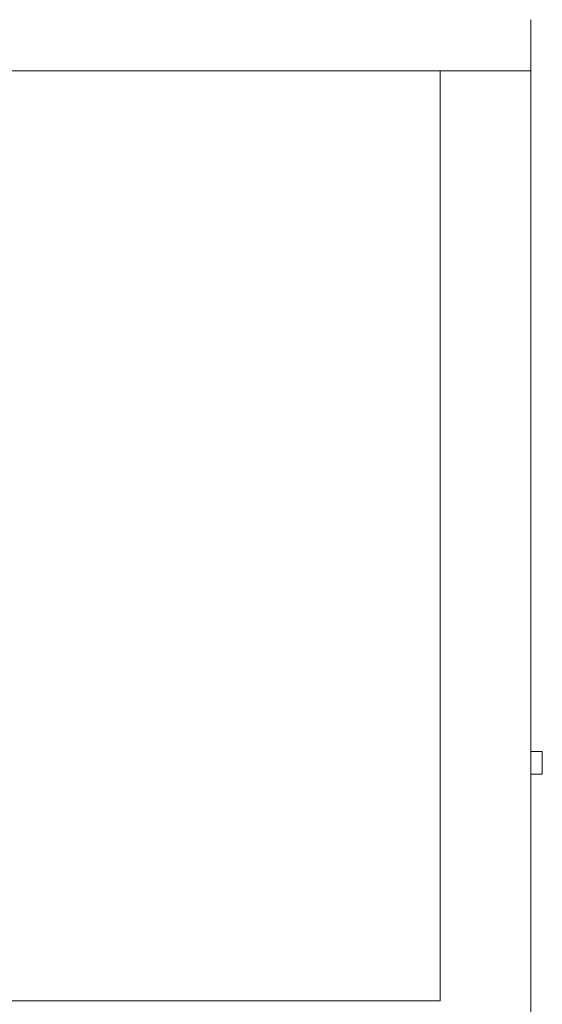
# Model space of a CAD drawing. Header units: millimetres. Extents: x -770 to 800, y -683 to 530.
# Tile 19 of 20: x 540 to 770, y -462 to -28. Entities that reach past the tile are written whole.
import ezdxf

# ---------------------------------------------------------------- set-up
doc = ezdxf.new("R2010")
doc.units = ezdxf.units.MM
doc.header["$MEASUREMENT"] = 0
doc.layers.add('MATERIAL 1', color=251, linetype='Continuous', true_color=0x505050)

msp = doc.modelspace()

# ---------------------------------------------------------------- linework, layer by layer
at = {"layer": 'MATERIAL 1', "color": 251, "linetype": 'Continuous', "lineweight": 0, "true_color": 0x505050}
for p, q in [((765, -50.08), (765, -27.58)), ((191.13, -50.08), (765, -50.08)), ((725, -460.08), (725, -50.08)), ((765, -500.08), (765, -50.08)), ((770, -350.08), (765, -350.08)), ((770, -350.08), (770, -360.08)), ((765, -360.08), (770, -360.08)), ((725, -460.08), (452, -460.08))]:
    msp.add_line(p, q, dxfattribs=at)

doc.saveas('drawing.dxf')
